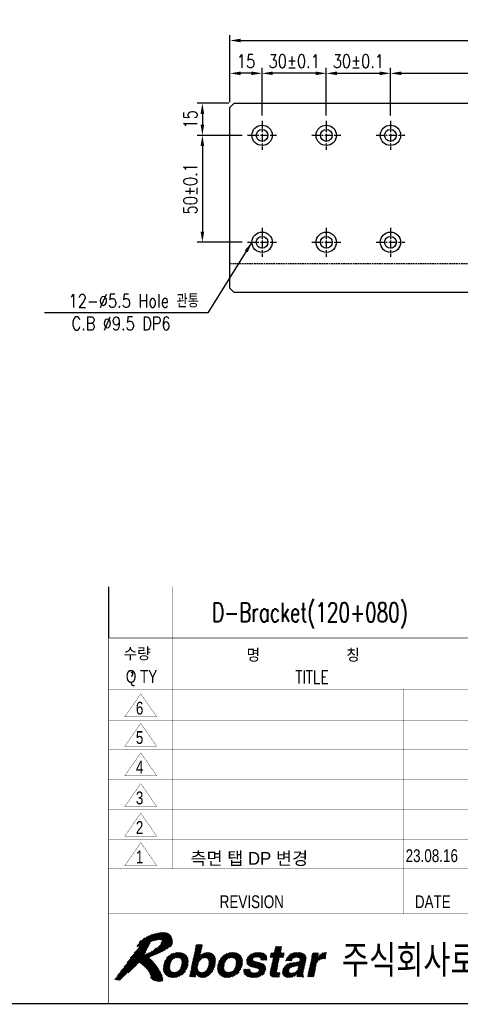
# Model space of a CAD drawing. Extents: x 4096 to 5249, y -7894 to -7084.
# Tile 3 of 5: x 4667 to 4873, y -7877 to -7417. Entities that reach past the tile are written whole.
import ezdxf
from ezdxf.enums import TextEntityAlignment as Align

# ---------------------------------------------------------------- set-up
doc = ezdxf.new("R2010")
doc.units = 0
doc.header["$LTSCALE"] = 3
doc.linetypes.add('CENTER', pattern=[2, 1.25, -0.25, 0.25, -0.25])
doc.linetypes.add('HIDDEN', pattern=[0.375, 0.25, -0.125])
doc.layers.get('0').update_dxf_attribs({"linetype": 'CONTINUOUS'})
doc.layers.get('DEFPOINTS').update_dxf_attribs({"linetype": 'CONTINUOUS'})
for name, color, linetype in [('1', 3, 'CENTER'), ('3', 4, 'CONTINUOUS'), ('CENTERLINE', 3, 'CENTER'), ('DIMENSION', 4, 'CONTINUOUS'), ('HIDDENLINE', 5, 'HIDDEN'), ('TEXT', 4, 'CONTINUOUS')]:
    doc.layers.add(name, color=color, linetype=linetype)
doc.styles.add('GHS', font='romans.shx', dxfattribs={"width": 0.8, "bigfont": 'ghs.shx'})
doc.styles.add('HS', font='txt.shx', dxfattribs={"width": 0.8, "bigfont": 'hs.shx'})
doc.styles.add('ROMANS', font='ROMANS.shx', dxfattribs={"width": 0.8})
doc.styles.get("Standard").update_dxf_attribs({"font": 'Gulim.ttf'})
doc.dimstyles.new('ISO-25(x2.5)', dxfattribs={"dimscale": 2.5, "dimtxt": 2.5, "dimasz": 2, "dimexe": 1, "dimexo": 1, "dimgap": 1, "dimtad": 1, "dimdec": 4, "dimdsep": 46, "dimtxsty": 'GHS', "dimcen": 0, "dimclrd": 256, "dimclre": 256, "dimclrt": 9, "dimadec": 0, "dimazin": 0, "dimtfac": 1, "dimtdec": 4, "dimtmove": 0, "dimatfit": 3, "dimfxl": 1, "dimtolj": 1, "dimarcsym": 0})
pattern_1 = [(45, (-230, -10), (-0.08838835, 0.08838835), [])]

# ---------------------------------------------------------------- blocks, each defined once
blk = doc.blocks.new('LOGO-ROBOSTAR')
at = {"linetype": 'Continuous'}
h = blk.add_hatch(dxfattribs=at)
h.set_pattern_fill('ANSI31', color=230, style=0)
h.set_pattern_definition(pattern_1)
h.paths.add_polyline_path([(9.53, 10.79), (9.13, 11.02), (8.68, 11.12), (8.21, 11.1), (7.73, 11.02), (7.27, 10.92), (6.83, 10.83), (6.33, 10.61), (5.82, 10.35), (5.33, 10.06), (4.89, 9.7), (4.53, 9.27), (4.31, 8.74), (4.38, 8.82), (4.46, 8.88), (4.54, 8.94), (4.62, 9), (4.7, 9.06), (4.78, 9.12), (4.81, 9.1), (4.83, 9.07), (4.83, 9.04), (4.83, 9), (4.83, 8.96), (4.83, 8.93), (4.15, 8.1), (3.49, 7.26), (2.85, 6.39), (2.22, 5.52), (1.58, 4.66), (0.93, 3.8), (1.07, 3.75), (1.2, 3.71), (1.35, 3.68), (1.49, 3.66), (1.64, 3.65), (1.79, 3.66), (2.27, 4.16), (2.78, 4.6), (3.3, 5.02), (3.81, 5.44), (4.29, 5.9), (4.73, 6.42), (5.14, 6.14), (5.53, 5.81), (5.89, 5.45), (6.2, 5.05), (6.46, 4.62), (6.63, 4.18), (6.61, 4.14), (6.58, 4.14), (6.55, 4.15), (6.52, 4.16), (6.48, 4.18), (6.44, 4.18), (6.51, 4.08), (6.59, 3.98), (6.68, 3.89), (6.78, 3.79), (6.87, 3.7), (6.97, 3.61), (7.21, 3.58), (7.45, 3.52), (7.69, 3.45), (7.93, 3.42), (8.16, 3.45), (8.39, 3.56), (8.43, 3.71), (8.44, 3.85), (8.42, 3.99), (8.39, 4.13), (8.36, 4.28), (8.34, 4.42), (8.07, 4.93), (7.77, 5.43), (7.44, 5.93), (7.08, 6.4), (6.68, 6.83), (6.25, 7.22), (6.85, 7.45), (7.44, 7.7), (8.01, 7.97), (8.58, 8.26), (9.13, 8.58), (9.67, 8.93), (9.87, 9.21), (9.96, 9.53), (9.95, 9.87), (9.87, 10.21), (9.72, 10.52)])
h.paths.add_polyline_path([(8.2, 9.45), (7.81, 9.02), (7.39, 8.64), (6.95, 8.3), (6.48, 8.02), (6, 7.79), (5.5, 7.6), (5.7, 7.93), (5.88, 8.27), (6.04, 8.61), (6.21, 8.96), (6.37, 9.3), (6.54, 9.64), (6.8, 9.75), (7.06, 9.83), (7.34, 9.89), (7.62, 9.93), (7.91, 9.96), (8.2, 9.97), (8.28, 9.91), (8.3, 9.83), (8.28, 9.74), (8.25, 9.64), (8.22, 9.55)], flags=16)
h = blk.add_hatch(dxfattribs=at)
h.set_pattern_fill('ANSI31', color=5, style=0)
h.set_pattern_definition(pattern_1)
h.paths.add_polyline_path([(10.7, 7.17), (10.36, 7.12), (10.09, 6.98), (9.89, 6.78), (9.73, 6.54), (9.63, 6.28), (9.56, 6.03), (9.52, 5.78), (9.52, 5.52), (9.57, 5.28), (9.69, 5.08), (9.9, 4.94), (10.22, 4.89), (10.56, 4.94), (10.83, 5.08), (11.04, 5.28), (11.19, 5.52), (11.29, 5.78), (11.36, 6.03), (11.4, 6.28), (11.4, 6.54), (11.35, 6.78), (11.23, 6.98), (11.02, 7.12)], flags=16)
h.paths.add_polyline_path([(10.04, 4.06), (9.56, 4.11), (9.15, 4.27), (8.81, 4.54), (8.59, 4.92), (8.49, 5.42), (8.55, 6.03), (8.75, 6.64), (9.06, 7.14), (9.45, 7.52), (9.89, 7.79), (10.38, 7.94), (10.88, 8), (11.36, 7.94), (11.78, 7.79), (12.11, 7.52), (12.34, 7.14), (12.43, 6.64), (12.37, 6.03), (12.17, 5.42), (11.86, 4.92), (11.48, 4.54), (11.03, 4.27), (10.54, 4.11)])
h.paths.add_polyline_path([(14.24, 7.41), (14.25, 7.41), (14.37, 7.54), (14.52, 7.67), (14.7, 7.79), (14.91, 7.9), (15.16, 7.97), (15.46, 8), (15.85, 7.94), (16.18, 7.78), (16.44, 7.52), (16.61, 7.15), (16.67, 6.66), (16.6, 6.07), (16.46, 5.57), (16.23, 5.09), (15.94, 4.68), (15.56, 4.36), (15.12, 4.14), (14.6, 4.06), (14.4, 4.08), (14.2, 4.12), (14.02, 4.19), (13.87, 4.3), (13.73, 4.44), (13.64, 4.63), (13.63, 4.63), (13.53, 4.16), (12.56, 4.16), (13.64, 9.21), (14.62, 9.21)])
h.paths.add_polyline_path([(14.98, 7.15), (14.68, 7.1), (14.43, 6.97), (14.23, 6.77), (14.08, 6.52), (13.96, 6.24), (13.88, 5.95), (13.85, 5.67), (13.86, 5.42), (13.93, 5.2), (14.06, 5.03), (14.25, 4.91), (14.53, 4.87), (14.82, 4.92), (15.06, 5.07), (15.25, 5.27), (15.4, 5.51), (15.51, 5.76), (15.58, 6), (15.62, 6.29), (15.62, 6.56), (15.56, 6.8), (15.44, 6.98), (15.25, 7.1)], flags=16)
h.paths.add_polyline_path([(31.76, 7.9), (32.7, 7.9), (32.57, 7.25), (32.58, 7.25), (32.72, 7.44), (32.88, 7.61), (33.05, 7.77), (33.25, 7.89), (33.49, 7.97), (33.76, 8), (33.8, 8), (33.83, 7.99), (33.86, 7.99), (33.89, 7.99), (33.92, 7.99), (33.95, 7.98), (33.74, 6.99), (33.7, 6.99), (33.65, 6.99), (33.6, 7), (33.55, 7), (33.51, 7), (33.46, 7), (33.12, 6.96), (32.86, 6.86), (32.66, 6.71), (32.52, 6.52), (32.42, 6.32), (32.36, 6.11), (31.95, 4.16), (30.97, 4.16)])
h.paths.add_polyline_path([(26.77, 7.9), (27.38, 7.9), (27.23, 7.2), (26.62, 7.2), (26.19, 5.17), (26.17, 5.07), (26.17, 4.99), (26.19, 4.93), (26.25, 4.89), (26.36, 4.87), (26.53, 4.86), (26.56, 4.86), (26.6, 4.87), (26.63, 4.87), (26.67, 4.87), (26.7, 4.87), (26.74, 4.88), (26.58, 4.13), (26.5, 4.13), (26.42, 4.13), (26.34, 4.12), (26.27, 4.12), (26.19, 4.12), (26.11, 4.12), (25.99, 4.12), (25.62, 4.14), (25.37, 4.22), (25.21, 4.34), (25.13, 4.5), (25.12, 4.7), (25.15, 4.93), (25.64, 7.2), (25.13, 7.2), (25.28, 7.9), (25.78, 7.9), (26, 8.91), (26.98, 8.91)])
h.paths.add_polyline_path([(18.49, 4.06), (18.01, 4.11), (17.59, 4.27), (17.25, 4.54), (17.03, 4.92), (16.93, 5.42), (16.99, 6.03), (17.2, 6.64), (17.5, 7.14), (17.89, 7.52), (18.34, 7.79), (18.82, 7.94), (19.32, 8), (19.8, 7.94), (20.22, 7.79), (20.55, 7.52), (20.78, 7.14), (20.87, 6.64), (20.81, 6.03), (20.61, 5.42), (20.31, 4.92), (19.92, 4.54), (19.47, 4.27), (18.99, 4.11)])
h.paths.add_polyline_path([(19.15, 7.17), (18.8, 7.12), (18.54, 6.98), (18.33, 6.78), (18.18, 6.54), (18.07, 6.28), (18, 6.03), (17.97, 5.78), (17.96, 5.52), (18.01, 5.28), (18.13, 5.08), (18.34, 4.94), (18.66, 4.89), (19, 4.94), (19.27, 5.08), (19.48, 5.28), (19.63, 5.52), (19.74, 5.78), (19.8, 6.03), (19.84, 6.28), (19.85, 6.54), (19.8, 6.78), (19.68, 6.98), (19.46, 7.12)], flags=16)
h.paths.add_polyline_path([(23.7, 6.76), (23.7, 6.88), (23.68, 6.99), (23.63, 7.1), (23.53, 7.18), (23.37, 7.23), (23.15, 7.25), (22.91, 7.24), (22.74, 7.19), (22.62, 7.13), (22.54, 7.05), (22.49, 6.97), (22.46, 6.89), (22.59, 6.66), (23, 6.53), (23.53, 6.41), (24.06, 6.23), (24.42, 5.9), (24.48, 5.35), (24.3, 4.87), (24.01, 4.53), (23.65, 4.3), (23.27, 4.15), (22.89, 4.08), (22.57, 4.06), (22.15, 4.09), (21.75, 4.18), (21.42, 4.33), (21.17, 4.58), (21.03, 4.91), (21.04, 5.36), (22.05, 5.36), (22.04, 5.2), (22.07, 5.07), (22.15, 4.96), (22.28, 4.88), (22.48, 4.83), (22.75, 4.81), (22.98, 4.83), (23.15, 4.88), (23.29, 4.95), (23.38, 5.03), (23.43, 5.12), (23.46, 5.19), (23.34, 5.43), (22.94, 5.56), (22.4, 5.68), (21.88, 5.86), (21.53, 6.19), (21.47, 6.75), (21.56, 7.03), (21.73, 7.31), (21.97, 7.58), (22.3, 7.79), (22.72, 7.94), (23.25, 8), (23.62, 7.98), (23.97, 7.91), (24.29, 7.77), (24.53, 7.55), (24.66, 7.22), (24.66, 6.76)])
h.paths.add_polyline_path([(29.59, 5.98), (29.53, 5.94), (29.45, 5.91), (29.35, 5.87), (29.23, 5.84), (29.07, 5.81), (28.88, 5.78), (28.7, 5.74), (28.53, 5.69), (28.38, 5.62), (28.25, 5.53), (28.15, 5.39), (28.09, 5.21), (28.08, 5.06), (28.11, 4.94), (28.17, 4.86), (28.26, 4.8), (28.36, 4.77), (28.45, 4.76), (28.68, 4.79), (28.89, 4.85), (29.1, 4.96), (29.27, 5.11), (29.41, 5.29), (29.49, 5.5)], flags=16)
h.paths.add_polyline_path([(30.32, 4.89), (30.29, 4.7), (30.28, 4.55), (30.29, 4.45), (30.32, 4.38), (30.36, 4.34), (30.42, 4.31), (30.38, 4.16), (29.32, 4.16), (29.32, 4.24), (29.31, 4.31), (29.31, 4.37), (29.31, 4.43), (29.32, 4.51), (29.33, 4.6), (29.18, 4.48), (29.01, 4.36), (28.81, 4.25), (28.58, 4.15), (28.31, 4.09), (28, 4.06), (27.73, 4.09), (27.48, 4.17), (27.28, 4.32), (27.13, 4.53), (27.07, 4.8), (27.1, 5.15), (27.2, 5.49), (27.37, 5.77), (27.58, 5.99), (27.84, 6.16), (28.13, 6.28), (28.44, 6.35), (29.35, 6.48), (29.43, 6.49), (29.52, 6.52), (29.6, 6.56), (29.67, 6.61), (29.72, 6.68), (29.76, 6.77), (29.77, 6.95), (29.71, 7.07), (29.61, 7.15), (29.48, 7.19), (29.34, 7.21), (29.21, 7.21), (28.99, 7.19), (28.82, 7.12), (28.69, 7.03), (28.6, 6.92), (28.54, 6.8), (28.49, 6.69), (27.54, 6.69), (27.76, 7.18), (28.04, 7.54), (28.36, 7.77), (28.73, 7.91), (29.11, 7.98), (29.49, 8), (29.78, 7.98), (30.1, 7.92), (30.39, 7.8), (30.63, 7.6), (30.76, 7.31), (30.75, 6.91)])
at = {"color": 230, "const_width": 0.00973}
for points in [[(9.53, 10.79), (9.13, 11.02), (8.68, 11.12), (8.21, 11.1), (7.73, 11.02), (7.27, 10.92), (6.83, 10.83), (6.33, 10.61), (5.82, 10.35), (5.33, 10.06), (4.89, 9.7), (4.53, 9.27), (4.31, 8.74), (4.38, 8.82), (4.46, 8.88), (4.54, 8.94), (4.62, 9), (4.7, 9.06), (4.78, 9.12), (4.81, 9.1), (4.83, 9.07), (4.83, 9.04), (4.83, 9), (4.83, 8.96), (4.83, 8.93), (4.15, 8.1), (3.49, 7.26), (2.85, 6.39), (2.22, 5.52), (1.58, 4.66), (0.93, 3.8), (1.07, 3.75), (1.2, 3.71), (1.35, 3.68), (1.49, 3.66), (1.64, 3.65), (1.79, 3.66), (2.27, 4.16), (2.78, 4.6), (3.3, 5.02), (3.81, 5.44), (4.29, 5.9), (4.73, 6.42), (5.14, 6.14), (5.53, 5.81), (5.89, 5.45), (6.2, 5.05), (6.46, 4.62), (6.63, 4.18), (6.61, 4.14), (6.58, 4.14), (6.55, 4.15), (6.52, 4.16), (6.48, 4.18), (6.44, 4.18), (6.51, 4.08), (6.59, 3.98), (6.68, 3.89), (6.78, 3.79), (6.87, 3.7), (6.97, 3.61), (7.21, 3.58), (7.45, 3.52), (7.69, 3.45), (7.93, 3.42), (8.16, 3.45), (8.39, 3.56), (8.43, 3.71), (8.44, 3.85), (8.42, 3.99), (8.39, 4.13), (8.36, 4.28), (8.34, 4.42), (8.07, 4.93), (7.77, 5.43), (7.44, 5.93), (7.08, 6.4), (6.68, 6.83), (6.25, 7.22), (6.85, 7.45), (7.44, 7.7), (8.01, 7.97), (8.58, 8.26), (9.13, 8.58), (9.67, 8.93), (9.87, 9.21), (9.96, 9.53), (9.95, 9.87), (9.87, 10.21), (9.72, 10.52)], [(8.2, 9.45), (7.81, 9.02), (7.39, 8.64), (6.95, 8.3), (6.48, 8.02), (6, 7.79), (5.5, 7.6), (5.7, 7.93), (5.88, 8.27), (6.04, 8.61), (6.21, 8.96), (6.37, 9.3), (6.54, 9.64), (6.8, 9.75), (7.06, 9.83), (7.34, 9.89), (7.62, 9.93), (7.91, 9.96), (8.2, 9.97), (8.28, 9.91), (8.3, 9.83), (8.28, 9.74), (8.25, 9.64), (8.22, 9.55)]]:
    blk.add_lwpolyline(points, close=True, dxfattribs=at)
at = {"color": 5, "const_width": 0.00973}
for points in [[(14.24, 7.41), (14.25, 7.41), (14.37, 7.54), (14.52, 7.67), (14.7, 7.79), (14.91, 7.9), (15.16, 7.97), (15.46, 8), (15.85, 7.94), (16.18, 7.78), (16.44, 7.52), (16.61, 7.15), (16.67, 6.66), (16.6, 6.07), (16.46, 5.57), (16.23, 5.09), (15.94, 4.68), (15.56, 4.36), (15.12, 4.14), (14.6, 4.06), (14.4, 4.08), (14.2, 4.12), (14.02, 4.19), (13.87, 4.3), (13.73, 4.44), (13.64, 4.63), (13.63, 4.63), (13.53, 4.16), (12.56, 4.16), (13.64, 9.21), (14.62, 9.21)], [(10.04, 4.06), (9.56, 4.11), (9.15, 4.27), (8.81, 4.54), (8.59, 4.92), (8.49, 5.42), (8.55, 6.03), (8.75, 6.64), (9.06, 7.14), (9.45, 7.52), (9.89, 7.79), (10.38, 7.94), (10.88, 8), (11.36, 7.94), (11.78, 7.79), (12.11, 7.52), (12.34, 7.14), (12.43, 6.64), (12.37, 6.03), (12.17, 5.42), (11.86, 4.92), (11.48, 4.54), (11.03, 4.27), (10.54, 4.11)], [(18.49, 4.06), (18.01, 4.11), (17.59, 4.27), (17.25, 4.54), (17.03, 4.92), (16.93, 5.42), (16.99, 6.03), (17.2, 6.64), (17.5, 7.14), (17.89, 7.52), (18.34, 7.79), (18.82, 7.94), (19.32, 8), (19.8, 7.94), (20.22, 7.79), (20.55, 7.52), (20.78, 7.14), (20.87, 6.64), (20.81, 6.03), (20.61, 5.42), (20.31, 4.92), (19.92, 4.54), (19.47, 4.27), (18.99, 4.11)], [(23.7, 6.76), (23.7, 6.88), (23.68, 6.99), (23.63, 7.1), (23.53, 7.18), (23.37, 7.23), (23.15, 7.25), (22.91, 7.24), (22.74, 7.19), (22.62, 7.13), (22.54, 7.05), (22.49, 6.97), (22.46, 6.89), (22.59, 6.66), (23, 6.53), (23.53, 6.41), (24.06, 6.23), (24.42, 5.9), (24.48, 5.35), (24.3, 4.87), (24.01, 4.53), (23.65, 4.3), (23.27, 4.15), (22.89, 4.08), (22.57, 4.06), (22.15, 4.09), (21.75, 4.18), (21.42, 4.33), (21.17, 4.58), (21.03, 4.91), (21.04, 5.36), (22.05, 5.36), (22.04, 5.2), (22.07, 5.07), (22.15, 4.96), (22.28, 4.88), (22.48, 4.83), (22.75, 4.81), (22.98, 4.83), (23.15, 4.88), (23.29, 4.95), (23.38, 5.03), (23.43, 5.12), (23.46, 5.19), (23.34, 5.43), (22.94, 5.56), (22.4, 5.68), (21.88, 5.86), (21.53, 6.19), (21.47, 6.75), (21.56, 7.03), (21.73, 7.31), (21.97, 7.58), (22.3, 7.79), (22.72, 7.94), (23.25, 8), (23.62, 7.98), (23.97, 7.91), (24.29, 7.77), (24.53, 7.55), (24.66, 7.22), (24.66, 6.76)], [(26.77, 7.9), (27.38, 7.9), (27.23, 7.2), (26.62, 7.2), (26.19, 5.17), (26.17, 5.07), (26.17, 4.99), (26.19, 4.93), (26.25, 4.89), (26.36, 4.87), (26.53, 4.86), (26.56, 4.86), (26.6, 4.87), (26.63, 4.87), (26.67, 4.87), (26.7, 4.87), (26.74, 4.88), (26.58, 4.13), (26.5, 4.13), (26.42, 4.13), (26.34, 4.12), (26.27, 4.12), (26.19, 4.12), (26.11, 4.12), (25.99, 4.12), (25.62, 4.14), (25.37, 4.22), (25.21, 4.34), (25.13, 4.5), (25.12, 4.7), (25.15, 4.93), (25.64, 7.2), (25.13, 7.2), (25.28, 7.9), (25.78, 7.9), (26, 8.91), (26.98, 8.91)], [(30.32, 4.89), (30.29, 4.7), (30.28, 4.55), (30.29, 4.45), (30.32, 4.38), (30.36, 4.34), (30.42, 4.31), (30.38, 4.16), (29.32, 4.16), (29.32, 4.24), (29.31, 4.31), (29.31, 4.37), (29.31, 4.43), (29.32, 4.51), (29.33, 4.6), (29.18, 4.48), (29.01, 4.36), (28.81, 4.25), (28.58, 4.15), (28.31, 4.09), (28, 4.06), (27.73, 4.09), (27.48, 4.17), (27.28, 4.32), (27.13, 4.53), (27.07, 4.8), (27.1, 5.15), (27.2, 5.49), (27.37, 5.77), (27.58, 5.99), (27.84, 6.16), (28.13, 6.28), (28.44, 6.35), (29.35, 6.48), (29.43, 6.49), (29.52, 6.52), (29.6, 6.56), (29.67, 6.61), (29.72, 6.68), (29.76, 6.77), (29.77, 6.95), (29.71, 7.07), (29.61, 7.15), (29.48, 7.19), (29.34, 7.21), (29.21, 7.21), (28.99, 7.19), (28.82, 7.12), (28.69, 7.03), (28.6, 6.92), (28.54, 6.8), (28.49, 6.69), (27.54, 6.69), (27.76, 7.18), (28.04, 7.54), (28.36, 7.77), (28.73, 7.91), (29.11, 7.98), (29.49, 8), (29.78, 7.98), (30.1, 7.92), (30.39, 7.8), (30.63, 7.6), (30.76, 7.31), (30.75, 6.91)], [(31.76, 7.9), (32.7, 7.9), (32.57, 7.25), (32.58, 7.25), (32.72, 7.44), (32.88, 7.61), (33.05, 7.77), (33.25, 7.89), (33.49, 7.97), (33.76, 8), (33.8, 8), (33.83, 7.99), (33.86, 7.99), (33.89, 7.99), (33.92, 7.99), (33.95, 7.98), (33.74, 6.99), (33.7, 6.99), (33.65, 6.99), (33.6, 7), (33.55, 7), (33.51, 7), (33.46, 7), (33.12, 6.96), (32.86, 6.86), (32.66, 6.71), (32.52, 6.52), (32.42, 6.32), (32.36, 6.11), (31.95, 4.16), (30.97, 4.16)], [(10.7, 7.17), (10.36, 7.12), (10.09, 6.98), (9.89, 6.78), (9.73, 6.54), (9.63, 6.28), (9.56, 6.03), (9.52, 5.78), (9.52, 5.52), (9.57, 5.28), (9.69, 5.08), (9.9, 4.94), (10.22, 4.89), (10.56, 4.94), (10.83, 5.08), (11.04, 5.28), (11.19, 5.52), (11.29, 5.78), (11.36, 6.03), (11.4, 6.28), (11.4, 6.54), (11.35, 6.78), (11.23, 6.98), (11.02, 7.12)], [(14.98, 7.15), (14.68, 7.1), (14.43, 6.97), (14.23, 6.77), (14.08, 6.52), (13.96, 6.24), (13.88, 5.95), (13.85, 5.67), (13.86, 5.42), (13.93, 5.2), (14.06, 5.03), (14.25, 4.91), (14.53, 4.87), (14.82, 4.92), (15.06, 5.07), (15.25, 5.27), (15.4, 5.51), (15.51, 5.76), (15.58, 6), (15.62, 6.29), (15.62, 6.56), (15.56, 6.8), (15.44, 6.98), (15.25, 7.1)], [(19.15, 7.17), (18.8, 7.12), (18.54, 6.98), (18.33, 6.78), (18.18, 6.54), (18.07, 6.28), (18, 6.03), (17.97, 5.78), (17.96, 5.52), (18.01, 5.28), (18.13, 5.08), (18.34, 4.94), (18.66, 4.89), (19, 4.94), (19.27, 5.08), (19.48, 5.28), (19.63, 5.52), (19.74, 5.78), (19.8, 6.03), (19.84, 6.28), (19.85, 6.54), (19.8, 6.78), (19.68, 6.98), (19.46, 7.12)], [(29.59, 5.98), (29.53, 5.94), (29.45, 5.91), (29.35, 5.87), (29.23, 5.84), (29.07, 5.81), (28.88, 5.78), (28.7, 5.74), (28.53, 5.69), (28.38, 5.62), (28.25, 5.53), (28.15, 5.39), (28.09, 5.21), (28.08, 5.06), (28.11, 4.94), (28.17, 4.86), (28.26, 4.8), (28.36, 4.77), (28.45, 4.76), (28.68, 4.79), (28.89, 4.85), (29.1, 4.96), (29.27, 5.11), (29.41, 5.29), (29.49, 5.5)]]:
    blk.add_lwpolyline(points, close=True, dxfattribs=at)
at = {"style": 'GHS', "width": 0.8}
blk.add_text('주식회사로보스타', height=5, dxfattribs=at).set_placement((36.32, 4.19))
blk = doc.blocks.new('A3-DJ')
for points, const_width in [([(230, 67), (410, 67)], 0.1), ([(230, 67), (230, 10)], 0.1), ([(30, 10), (410, 10)], 0.2)]:
    blk.add_lwpolyline(points, dxfattribs=dict(const_width=const_width))
at = {"layer": '3'}
blk.add_line((230, 75), (230, 67), dxfattribs=at)
at = {"layer": '3', "const_width": 0.05}
for points in [[(230, 75), (410, 75)], [(240, 75), (240, 31)], [(230, 59), (410, 59)], [(235, 58.3), (232.5, 54.7)], [(237.5, 54.7), (235, 58.3)], [(276, 59), (276, 24)], [(230, 54.2), (312, 54.2)], [(232.5, 54.7), (237.5, 54.7)], [(235, 53.7), (232.5, 50.1)], [(237.5, 50.1), (235, 53.7)], [(230, 49.6), (312, 49.6)], [(232.5, 50.1), (237.5, 50.1)], [(235, 49.1), (232.5, 45.5)], [(237.5, 45.5), (235, 49.1)], [(230, 45), (410, 45)], [(232.5, 45.5), (237.5, 45.5)], [(235, 44.3), (232.5, 40.7)], [(237.5, 40.7), (235, 44.3)], [(230, 40.2), (312, 40.2)], [(232.5, 40.7), (237.5, 40.7)], [(235, 39.7), (232.5, 36.1)], [(237.5, 36.1), (235, 39.7)], [(230, 35.6), (312, 35.6)], [(232.5, 36.1), (237.5, 36.1)], [(235, 35.1), (232.5, 31.5)], [(237.5, 31.5), (235, 35.1)], [(230, 31), (410, 31)], [(232.5, 31.5), (237.5, 31.5)], [(230, 24), (352.5, 24)]]:
    blk.add_lwpolyline(points, dxfattribs=at)
blk.add_blockref('LOGO-ROBOSTAR', (230, 10))
at = {"style": 'GHS'}
for s, p in [('수량', (232.32, 63.51)), ('명         칭', (251.47, 63.3))]:
    blk.add_text(s, height=2, dxfattribs=at).set_placement(p)
at = {"layer": '1', "color": 2, "linetype": 'Continuous', "style": 'ROMANS'}
blk.add_text(',', height=2, dxfattribs=at).set_placement((233.63, 62.23), align=Align.MIDDLE)
at = {"layer": '3', "width": 0.8}
for s, p in [('Q TY', (235.12, 60.75)), ('6', (234.82, 56.07)), ('5', (234.82, 51.47)), ('4', (234.82, 46.87)), ('3', (234.82, 42.07)), ('2', (234.82, 37.47)), ('1', (234.82, 32.87)), ('REVISION', (252.3, 25.89)), ('DATE', (280.49, 25.89))]:
    blk.add_text(s, height=2, dxfattribs=at).set_placement(p, align=Align.MIDDLE)
at = {"layer": '3', "style": 'HS', "width": 0.8}
blk.add_text('TITLE', height=2, dxfattribs=at).set_placement((261.67, 60.91), align=Align.MIDDLE)
blk = doc.blocks.new('*D47')
at = {"layer": 'DEFPOINTS', "color": 0}
for p in [(4773.44, -7471), (4752.28, -7521), (4773.44, -7521)]:
    blk.add_point(p, dxfattribs=at)
at = {"layer": 'DIMENSION', "lineweight": -2}
for p, q in [((4770.94, -7471), (4749.78, -7471)), ((4752.28, -7476), (4752.28, -7516)), ((4770.94, -7521), (4749.78, -7521))]:
    blk.add_line(p, q, dxfattribs=at)
at = {"layer": 'DIMENSION'}
for points in [[(4751.45, -7476), (4753.12, -7476), (4752.28, -7471)], [(4751.45, -7516), (4753.12, -7516), (4752.28, -7521)]]:
    blk.add_solid(points, dxfattribs=at)
at = {"layer": 'DIMENSION', "color": 9, "insert": (4746.66, -7496), "char_height": 6.25, "attachment_point": 5, "rotation": 90, "style": 'GHS'}
blk.add_mtext('\\A1;50%%P0.1', dxfattribs=at)
blk = doc.blocks.new('*D46')
at = {"layer": 'DEFPOINTS', "color": 0}
for p in [(4767.19, -7456), (4752.28, -7471), (4773.44, -7471)]:
    blk.add_point(p, dxfattribs=at)
at = {"layer": 'DIMENSION', "lineweight": -2}
for p, q in [((4764.69, -7456), (4749.78, -7456)), ((4752.28, -7461), (4752.28, -7466)), ((4770.94, -7471), (4749.78, -7471))]:
    blk.add_line(p, q, dxfattribs=at)
at = {"layer": 'DIMENSION'}
for points in [[(4751.45, -7461), (4753.12, -7461), (4752.28, -7456)], [(4751.45, -7466), (4753.12, -7466), (4752.28, -7471)]]:
    blk.add_solid(points, dxfattribs=at)
at = {"layer": 'DIMENSION', "color": 9, "insert": (4746.66, -7463.5), "char_height": 6.25, "attachment_point": 5, "rotation": 90, "style": 'GHS'}
blk.add_mtext('\\A1;15', dxfattribs=at)
blk = doc.blocks.new('*D45')
at = {"layer": 'DEFPOINTS', "color": 0}
for p in [(5015.19, -7426.65), (4765.19, -7458), (5015.19, -7458)]:
    blk.add_point(p, dxfattribs=at)
at = {"layer": 'DIMENSION', "lineweight": -2}
for p, q in [((4765.19, -7455.5), (4765.19, -7424.15)), ((4770.19, -7426.65), (5010.19, -7426.65)), ((5015.19, -7455.5), (5015.19, -7424.15))]:
    blk.add_line(p, q, dxfattribs=at)
at = {"layer": 'DIMENSION'}
for points in [[(4770.19, -7425.81), (4770.19, -7427.48), (4765.19, -7426.65)], [(5010.19, -7425.81), (5010.19, -7427.48), (5015.19, -7426.65)]]:
    blk.add_solid(points, dxfattribs=at)
at = {"layer": 'DIMENSION', "color": 9, "insert": (4890.19, -7421.02), "char_height": 6.25, "attachment_point": 5, "style": 'GHS'}
blk.add_mtext('\\A1;250', dxfattribs=at)
blk = doc.blocks.new('*D44')
at = {"layer": 'DEFPOINTS', "color": 0}
for p in [(4765.19, -7442), (4765.19, -7458), (4780.19, -7464.25)]:
    blk.add_point(p, dxfattribs=at)
at = {"layer": 'DIMENSION', "lineweight": -2}
for p, q in [((4765.19, -7455.5), (4765.19, -7439.5)), ((4780.19, -7461.75), (4780.19, -7439.5)), ((4775.19, -7442), (4770.19, -7442))]:
    blk.add_line(p, q, dxfattribs=at)
at = {"layer": 'DIMENSION'}
for points in [[(4770.19, -7441.16), (4770.19, -7442.83), (4765.19, -7442)], [(4775.19, -7441.16), (4775.19, -7442.83), (4780.19, -7442)]]:
    blk.add_solid(points, dxfattribs=at)
at = {"layer": 'DIMENSION', "color": 9, "insert": (4772.69, -7436.37), "char_height": 6.25, "attachment_point": 5, "style": 'GHS'}
blk.add_mtext('\\A1;15', dxfattribs=at)
blk = doc.blocks.new('*D43')
at = {"layer": 'DEFPOINTS', "color": 0}
for p in [(4780.19, -7442), (4780.19, -7464.25), (4810.19, -7464.25)]:
    blk.add_point(p, dxfattribs=at)
at = {"layer": 'DIMENSION', "lineweight": -2}
for p, q in [((4780.19, -7461.75), (4780.19, -7439.5)), ((4810.19, -7461.75), (4810.19, -7439.5)), ((4805.19, -7442), (4785.19, -7442))]:
    blk.add_line(p, q, dxfattribs=at)
at = {"layer": 'DIMENSION'}
for points in [[(4785.19, -7441.16), (4785.19, -7442.83), (4780.19, -7442)], [(4805.19, -7441.16), (4805.19, -7442.83), (4810.19, -7442)]]:
    blk.add_solid(points, dxfattribs=at)
at = {"layer": 'DIMENSION', "color": 9, "insert": (4795.19, -7436.37), "char_height": 6.25, "attachment_point": 5, "style": 'GHS'}
blk.add_mtext('\\A1;30%%P0.1', dxfattribs=at)
blk = doc.blocks.new('*D37')
at = {"layer": 'DEFPOINTS', "color": 0}
for p in [(4840.19, -7442), (4810.19, -7464.25), (4840.19, -7464.25)]:
    blk.add_point(p, dxfattribs=at)
at = {"layer": 'DIMENSION', "lineweight": -2}
for p, q in [((4810.19, -7461.75), (4810.19, -7439.5)), ((4840.19, -7461.75), (4840.19, -7439.5)), ((4815.19, -7442), (4835.19, -7442))]:
    blk.add_line(p, q, dxfattribs=at)
at = {"layer": 'DIMENSION'}
for points in [[(4815.19, -7441.16), (4815.19, -7442.83), (4810.19, -7442)], [(4835.19, -7441.16), (4835.19, -7442.83), (4840.19, -7442)]]:
    blk.add_solid(points, dxfattribs=at)
at = {"layer": 'DIMENSION', "color": 9, "insert": (4825.19, -7436.37), "char_height": 6.25, "attachment_point": 5, "style": 'GHS'}
blk.add_mtext('\\A1;30%%P0.1', dxfattribs=at)
blk = doc.blocks.new('*D36')
at = {"layer": 'DEFPOINTS', "color": 0}
for p in [(4940.19, -7442), (4840.19, -7464.25), (4940.19, -7464.25)]:
    blk.add_point(p, dxfattribs=at)
at = {"layer": 'DIMENSION', "lineweight": -2}
for p, q in [((4840.19, -7461.75), (4840.19, -7439.5)), ((4940.19, -7461.75), (4940.19, -7439.5)), ((4845.19, -7442), (4935.19, -7442))]:
    blk.add_line(p, q, dxfattribs=at)
at = {"layer": 'DIMENSION'}
for points in [[(4845.19, -7441.16), (4845.19, -7442.83), (4840.19, -7442)], [(4935.19, -7441.16), (4935.19, -7442.83), (4940.19, -7442)]]:
    blk.add_solid(points, dxfattribs=at)
at = {"layer": 'DIMENSION', "color": 9, "insert": (4890.19, -7436.37), "char_height": 6.25, "attachment_point": 5, "style": 'GHS'}
blk.add_mtext('\\A1;100%%P0.1', dxfattribs=at)

msp = doc.modelspace()

# ---------------------------------------------------------------- linework, layer by layer
for p, q in [((4767.19102, -7455.99536), (4765.19102, -7457.99536)), ((4765.19102, -7542.49537), (4765.19102, -7457.99536)), ((4767.19102, -7455.99536), (5013.19102, -7455.99536)), ((4765.19102, -7542.49537), (4767.19102, -7544.49537)), ((5015.19102, -7544.49537), (4767.19102, -7544.49537))]:
    msp.add_line(p, q)
for centre, radius in [((4780.19102, -7470.99537), 4.75), ((4780.19102, -7470.99537), 2.75), ((4810.19102, -7470.99537), 4.75), ((4810.19102, -7470.99537), 2.75), ((4840.19102, -7470.99537), 4.75), ((4840.19102, -7470.99537), 2.75), ((4780.19102, -7520.99537), 4.75), ((4780.19102, -7520.99537), 2.75), ((4810.19102, -7520.99537), 4.75), ((4810.19102, -7520.99537), 2.75), ((4840.19102, -7520.99537), 4.75), ((4840.19102, -7520.99537), 2.75)]:
    msp.add_circle(centre, radius)
at = {"layer": 'CENTERLINE'}
for p, q in [((4780.19102, -7464.24537), (4780.19102, -7477.74537)), ((4810.19102, -7464.24537), (4810.19102, -7477.74537)), ((4840.19102, -7464.24537), (4840.19102, -7477.74537)), ((4773.44102, -7470.99537), (4786.94102, -7470.99537)), ((4803.44102, -7470.99537), (4816.94102, -7470.99537)), ((4833.44102, -7470.99537), (4846.94102, -7470.99537)), ((4780.19102, -7514.24537), (4780.19102, -7527.74537)), ((4810.19102, -7514.24537), (4810.19102, -7527.74537)), ((4840.19102, -7514.24537), (4840.19102, -7527.74537)), ((4773.44102, -7520.99537), (4786.94102, -7520.99537)), ((4803.44102, -7520.99537), (4816.94102, -7520.99537)), ((4833.44102, -7520.99537), (4846.94102, -7520.99537))]:
    msp.add_line(p, q, dxfattribs=at)
at = {"layer": 'HIDDENLINE'}
msp.add_line((4765.19102, -7530.99537), (5015.19102, -7530.99537), dxfattribs=at)

# ---------------------------------------------------------------- block references
at = {"xscale": 3, "yscale": 3, "zscale": 3}
msp.add_blockref('A3-DJ', (4018.48949, -7907.05712), dxfattribs=at)

# ---------------------------------------------------------------- texts
at = {"layer": 'DIMENSION', "color": 9, "char_height": 6.25, "attachment_point": 9, "style": 'GHS'}
for s, insert in [('12-%%c5.5 Hole 관통', (4750.67717, -7551.53714)), ('C.B %%c9.5 DP6', (4737.43389, -7562.10318))]:
    msp.add_mtext(s, dxfattribs=dict(at, insert=insert))
at = {"layer": 'TEXT', "style": 'GHS', "width": 0.7}
msp.add_text('D-Bracket(120+080)', height=9, dxfattribs=at).set_placement((4756.76117, -7698.5549))
at = {"layer": 'TEXT'}
msp.add_text('측면 탭 DP 변경', height=5.988485, dxfattribs=at).set_placement((4746.69014, -7812.11008))
at = {"layer": 'TEXT', "width": 0.8}
msp.add_text('23.08.16', height=6, dxfattribs=at).set_placement((4847.26792, -7810.84923))

# ---------------------------------------------------------------- dimensions: what is measured, and where the dimension line sits
at = {"layer": 'DIMENSION'}
for base, p1, p2, picture, middle in [((5015.19102, -7426.64678), (4765.19102, -7457.99536), (5015.19102, -7457.99536), '*D45', (4890.19102, -7421.02178)), ((4765.19102, -7441.99536), (4780.19102, -7464.24537), (4765.19102, -7457.99536), '*D44', (4772.69102, -7436.37036))]:
    dim = msp.add_linear_dim(base=base, p1=p1, p2=p2, dimstyle='ISO-25(x2.5)', dxfattribs=at)
    dim.commit()
    dim.dimension.update_dxf_attribs({"geometry": picture, "text_midpoint": middle})
for base, p1, p2, picture, middle in [((4780.19102, -7441.99536), (4810.19102, -7464.24537), (4780.19102, -7464.24537), '*D43', (4795.19102, -7436.37036)), ((4940.19102, -7441.99536), (4840.19102, -7464.24537), (4940.19102, -7464.24537), '*D36', (4890.19102, -7436.37036))]:
    dim = msp.add_linear_dim(base=base, p1=p1, p2=p2, text='<>%%P0.1', dimstyle='ISO-25(x2.5)', dxfattribs=at)
    dim.commit()
    dim.dimension.update_dxf_attribs({"geometry": picture, "text_midpoint": middle})
dim = msp.add_linear_dim(base=(4840.19102, -7441.99536), p1=(4810.19102, -7464.24537), p2=(4840.19102, -7464.24537), text='<>%%P0.1', dimstyle='ISO-25(x2.5)', override={"dimgap": 1, "dimtol": 0, "dimlim": 0, "dimtp": 0.1, "dimtm": 0.1}, dxfattribs=at)
dim.commit()
dim.dimension.update_dxf_attribs({"geometry": '*D37', "text_midpoint": (4825.19102, -7436.37036)})
dim = msp.add_linear_dim(base=(4752.28215, -7470.99537), p1=(4767.19102, -7455.99536), p2=(4773.44102, -7470.99537), angle=90, dimstyle='ISO-25(x2.5)', dxfattribs=at)
dim.commit()
dim.dimension.update_dxf_attribs({"geometry": '*D46', "text_midpoint": (4752.28215, -7463.49537), "dimtype": 160})
dim = msp.add_linear_dim(base=(4752.28215, -7520.99537), p1=(4773.44102, -7470.99537), p2=(4773.44102, -7520.99537), angle=90, text='<>%%P0.1', dimstyle='ISO-25(x2.5)', dxfattribs=at)
dim.commit()
dim.dimension.update_dxf_attribs({"geometry": '*D47', "text_midpoint": (4752.28215, -7495.99537), "dimtype": 160})

# ---------------------------------------------------------------- leaders
at = {"layer": 'DIMENSION', "annotation_type": 0, "has_hookline": 1, "hookline_direction": 1, "text_width": 68.83333}
msp.add_leader([(4775.44102, -7520.99537), (4754.78446, -7554.03714), (4749.78446, -7554.03714)], dimstyle='ISO-25(x2.5)', override={"dimgap": 1, "dimtad": 1}, dxfattribs=at)

doc.saveas('drawing.dxf')
